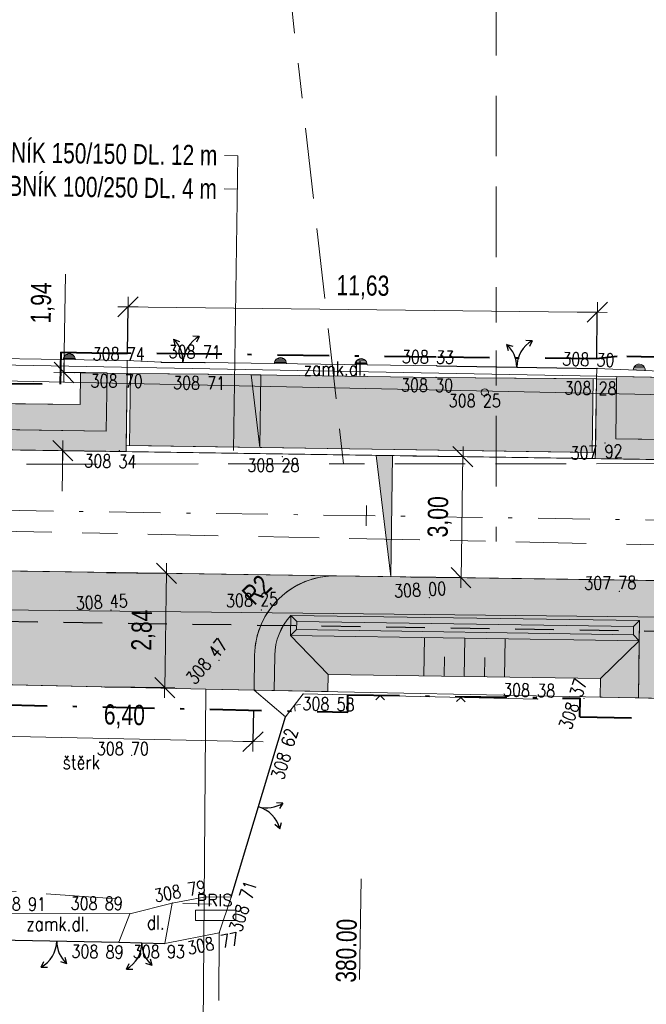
# Model space of a CAD drawing. Header units: metres. Extents: x -457068 to -456753, y -1111244 to -1111169.
# Tile 8 of 19: x -456969 to -456954, y -1111222 to -1111198. Entities that reach past the tile are written whole.
import ezdxf
from ezdxf.enums import TextEntityAlignment as Align

# ---------------------------------------------------------------- set-up
doc = ezdxf.new("R2010")
doc.units = ezdxf.units.M
doc.header["$MEASUREMENT"] = 0
for name, pattern in [('6.1622', [40, 3.5, -3, 7, -3, 3.5, 3.5, -3, 7, -3, 3.5]), ('6.2322', [40, 3.5, -3, 7, -4, 6, -3, 7, -3, 3.5]), ('6.6022', [39, 3.5, -3, 7, -6, -6, 7, -3, 3.5]), ('DGN Style 2', [6.398437, 3.839062, -2.559375]), ('DGN Style 4', [10.243898, 5.11875, -2.559375, 0.006398, -2.559375])]:
    doc.linetypes.add(name, pattern=pattern)
doc.layers.get('0').update_dxf_attribs({"lineweight": 13})
for name, color, linetype, lineweight in [('BARVY_KOMUNIKACE', 254, 'Continuous', 0), ('BARVY_KRAJNICE', 101, 'Continuous', 0), ('BARVY_OPRAVA STERK', 191, 'Continuous', 0), ('BARVY_OPRAVA_DLAZBA', 51, 'Continuous', 0), ('BARVY_VSAK', 9, 'Continuous', 0), ('BARVY_ZAREZ', 31, 'Continuous', 0), ('HRANICE', 7, 'Continuous', 13), ('Hranice parcel', 9, 'Continuous', 13), ('HRANICE STAVENISTE', 136, 'DGN Style 4', 40), ('HRANICE_VSTUP', 4, 'Continuous', 30), ('HRANY NAVRH', 1, 'Continuous', 13), ('HRANY_ZAREZ', 30, 'Continuous', 13), ('HRANY_ZELEN', 96, 'Continuous', 13), ('IS_CEZ_NN_NADZ', 1, 'Continuous', 0), ('IS_CEZ_NN_PODZ', 1, '6.6022', 0), ('IS_SMVAK_KANAL_SPL_TRASA', 32, '6.2322', 0), ('IS_SMVAK_VODA_TRASA', 5, '6.1622', 0), ('KOMUNIKACE', 7, 'Continuous', 13), ('KOMUNIKACE_CHODNIK', 7, 'Continuous', 13), ('KOTY', 1, 'Continuous', 13), ('KRAJNICE', 1, 'Continuous', 13), ('OSA', 1, 'DGN Style 4', 13), ('POLOMERY', 1, 'Continuous', 13), ('POPIS OBRUB', 1, 'Continuous', 13), ('SITE_ELEKTRIKA', 7, 'Continuous', 13), ('SITE_KANALIZACE', 7, 'Continuous', 13), ('SKLONOVNIK', 1, 'Continuous', 0), ('SKRYTE_BODY', 7, 'Continuous', 0), ('SRAFY ZAREZ', 30, 'Continuous', 13), ('STANIČENÍ', 1, 'Continuous', 13), ('TEXTY_KOMUNIKACE', 7, 'Continuous', 13), ('VSAKOVACI_RYHA_POTRUBI', 32, 'DGN Style 2', 30), ('VYSKY', 34, 'Continuous', 0)]:
    doc.layers.add(name, color=color, linetype=linetype, lineweight=lineweight)
doc.styles.add('ARIAL', font='arial.ttf')
doc.styles.add('ROMANS', font='romans.shx')
doc.styles.add('Style-Arial', font='arial.ttf')
doc.styles.add('Style-Times New Roman', font='times.ttf')
doc.dimstyles.new('1 500', dxfattribs={"dimtxt": 1, "dimasz": 1, "dimexe": 0, "dimexo": 1, "dimgap": 0.5, "dimtad": 1, "dimzin": 0, "dimtxsty": 'Style-Times New Roman', "dimblk": 'KONCOVA ZNACKA KOTY_1.0', "dimcen": 0, "dimazin": 3, "dimtfac": 1, "dimtdec": 0, "dimtofl": 0, "dimtmove": 0, "dimatfit": 1, "dimldrblk": 'KONCOVA ZNACKA KOTY_1.0', "dimfxl": 0, "dimtolj": 1, "dimtzin": 0, "dimarcsym": 0})

# ---------------------------------------------------------------- blocks, each defined once
blk = doc.blocks.new('SAK_PRIP')
at = {"color": 0, "linetype": 'ByBlock', "lineweight": -2}
blk.add_circle((0, 0), 0.35, dxfattribs=at)
blk = doc.blocks.new('PRIS')
at = {"color": 0, "linetype": 'ByBlock', "lineweight": -2}
for p, q in [((-2, 0.5), (2, 0.5)), ((-2, -0.5), (-2, 0.5)), ((2, 0.5), (2, -0.5)), ((-2, -0.5), (2, -0.5))]:
    blk.add_line(p, q, dxfattribs=at)
at = {"color": 0, "linetype": 'Continuous', "lineweight": -2, "style": 'ROMANS'}
blk.add_text('PRIS', height=1.2, dxfattribs=at).set_placement((-1.927049, 0.899734))
blk = doc.blocks.new('PLOTDRAT')
at = {"color": 0, "linetype": 'ByBlock', "lineweight": -2}
for q in [(0.424264, 0.424264), (0.424264, -0.424264)]:
    blk.add_line((0, 0), q, dxfattribs=at)
blk = doc.blocks.new('VJEZD')
at = {"color": 0, "linetype": 'ByBlock', "lineweight": -2}
for p, q in [((-1.014, 2.249), (-0.409, 2.057)), ((-1.014, 2.249), (-0.864, 1.632)), ((1.525, 2.613), (0.891, 2.619)), ((1.525, 2.613), (1.252, 2.04))]:
    blk.add_line(p, q, dxfattribs=at)
for centre, start, end in [((-3, 0), 0, 48.54925), ((3, 0), 119.44107, 180)]:
    blk.add_arc(centre, 3, start, end, dxfattribs=at)
blk = doc.blocks.new('PLOTKOVO')
at = {"color": 0, "linetype": 'ByBlock', "lineweight": -2}
for p, q in [((0.12, -0.588), (0.12, 0.588)), ((0.24, -0.55), (0.24, 0.55)), ((0.36, -0.48), (0.36, 0.48)), ((0.48, -0.36), (0.48, 0.36))]:
    blk.add_line(p, q, dxfattribs=at)
blk.add_arc((0, 0), 0.6, 270, 90, dxfattribs=at)
blk = doc.blocks.new('KONCOVA ZNACKA KOTY_1.0')
blk.add_line((0, 0), (-1, 0))
at = {"layer": 'KOTY'}
for p, q in [((-0.5, -0.5), (0.5, 0.5)), ((0, -0.5), (0, 0.5)), ((-0.5, 0), (0.5, 0))]:
    blk.add_line(p, q, dxfattribs=at)
blk = doc.blocks.new('*D56')
at = {"layer": 'Defpoints', "color": 0, "linetype": 'Continuous', "lineweight": 0}
for p in [(-456959.967, -1111208.832), (-456958.226, -1111208.858), (-456960.012, -1111211.832)]:
    blk.add_point(p, dxfattribs=at)
at = {"layer": 'KOTY', "color": 0, "linetype": 'ByBlock', "lineweight": -2}
for p, q in [((-456959.467, -1111208.84), (-456958.226, -1111208.858)), ((-456959.512, -1111211.839), (-456958.271, -1111211.858))]:
    blk.add_line(p, q, dxfattribs=at)
at = {"layer": 'KOTY', "color": 0, "linetype": 'Continuous'}
blk.add_line((-456958.263, -1111211.358), (-456958.234, -1111209.358), dxfattribs=at)
at = {"layer": 'KOTY', "color": 0, "linetype": 'Continuous', "xscale": 0.5, "yscale": 0.5, "zscale": 0.5}
for p, rotation in [((-456958.226, -1111208.858), 89.14704963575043), ((-456958.271, -1111211.858), 269.1470496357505)]:
    blk.add_blockref('KONCOVA ZNACKA KOTY_1.0', p, dxfattribs=dict(at, rotation=rotation))
at = {"layer": 'KOTY', "color": 7, "linetype": 'Continuous', "insert": (-456958.799, -1111210.35), "char_height": 0.5, "attachment_point": 5, "rotation": 89.147, "style": 'ARIAL'}
blk.add_mtext('\\A1;\\H1x;\\W0.75;3,00', dxfattribs=at)
blk = doc.blocks.new('*D58')
at = {"layer": 'Defpoints', "color": 0, "linetype": 'Continuous', "lineweight": 0}
for p in [(-456954.895, -1111205.278), (-456966.545, -1111206.796), (-456954.914, -1111206.93)]:
    blk.add_point(p, dxfattribs=at)
at = {"layer": 'KOTY', "color": 0, "linetype": 'ByBlock', "lineweight": -2}
for p, q in [((-456966.539, -1111206.296), (-456966.526, -1111205.144)), ((-456954.908, -1111206.43), (-456954.895, -1111205.278))]:
    blk.add_line(p, q, dxfattribs=at)
at = {"layer": 'KOTY', "color": 0, "linetype": 'Continuous'}
blk.add_line((-456966.026, -1111205.149), (-456955.395, -1111205.272), dxfattribs=at)
at = {"layer": 'KOTY', "color": 0, "linetype": 'Continuous', "xscale": 0.5, "yscale": 0.5, "zscale": 0.5}
for p, rotation in [((-456966.526, -1111205.144), 179.3399282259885), ((-456954.895, -1111205.278), 359.3399282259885)]:
    blk.add_blockref('KONCOVA ZNACKA KOTY_1.0', p, dxfattribs=dict(at, rotation=rotation))
at = {"layer": 'KOTY', "color": 7, "linetype": 'Continuous', "insert": (-456960.704, -1111204.66), "char_height": 0.5, "attachment_point": 5, "rotation": 359.3399, "style": 'ARIAL'}
blk.add_mtext('\\A1;\\H1x;\\W0.75;11,63', dxfattribs=at)
blk = doc.blocks.new('*D60')
at = {"layer": 'Defpoints', "color": 0, "linetype": 'Continuous', "lineweight": 0}
for p in [(-456966.545, -1111206.796), (-456968.143, -1111208.711), (-456966.574, -1111208.734)]:
    blk.add_point(p, dxfattribs=at)
at = {"layer": 'KOTY', "color": 0, "linetype": 'Continuous'}
for p, q in [((-456968.106, -1111206.273), (-456968.078, -1111204.336)), ((-456968.15, -1111209.211), (-456968.158, -1111209.711))]:
    blk.add_line(p, q, dxfattribs=at)
at = {"layer": 'KOTY', "color": 0, "linetype": 'ByBlock', "lineweight": -2}
for p, q in [((-456967.045, -1111206.789), (-456968.114, -1111206.773)), ((-456967.074, -1111208.727), (-456968.143, -1111208.711))]:
    blk.add_line(p, q, dxfattribs=at)
at = {"layer": 'KOTY', "color": 0, "linetype": 'Continuous', "xscale": 0.5, "yscale": 0.5, "zscale": 0.5}
for p, rotation in [((-456968.114, -1111206.773), 269.1470496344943), ((-456968.143, -1111208.711), 89.14704963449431)]:
    blk.add_blockref('KONCOVA ZNACKA KOTY_1.0', p, dxfattribs=dict(at, rotation=rotation))
at = {"layer": 'KOTY', "color": 7, "linetype": 'Continuous', "insert": (-456968.639, -1111205.046), "char_height": 0.5, "attachment_point": 5, "rotation": 89.147, "style": 'ARIAL'}
blk.add_mtext('\\A1;\\H1x;\\W0.75;1,94', dxfattribs=at)
blk = doc.blocks.new('*D62')
at = {"layer": 'Defpoints', "color": 0, "linetype": 'Continuous', "lineweight": 0}
for p in [(-456967.558, -1111211.72), (-456965.573, -1111211.749), (-456967.6, -1111214.555)]:
    blk.add_point(p, dxfattribs=at)
at = {"layer": 'KOTY', "color": 0, "linetype": 'ByBlock', "lineweight": -2}
for p, q in [((-456967.058, -1111211.727), (-456965.573, -1111211.749)), ((-456967.1, -1111214.562), (-456965.615, -1111214.585))]:
    blk.add_line(p, q, dxfattribs=at)
at = {"layer": 'KOTY', "color": 0, "linetype": 'Continuous'}
blk.add_line((-456965.608, -1111214.085), (-456965.581, -1111212.249), dxfattribs=at)
at = {"layer": 'KOTY', "color": 0, "linetype": 'Continuous', "xscale": 0.5, "yscale": 0.5, "zscale": 0.5}
for p, rotation in [((-456965.573, -1111211.749), 89.14704963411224), ((-456965.615, -1111214.585), 269.1470496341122)]:
    blk.add_blockref('KONCOVA ZNACKA KOTY_1.0', p, dxfattribs=dict(at, rotation=rotation))
at = {"layer": 'KOTY', "color": 7, "linetype": 'Continuous', "insert": (-456966.145, -1111213.159), "char_height": 0.5, "attachment_point": 5, "rotation": 89.147, "style": 'ARIAL'}
blk.add_mtext('\\A1;\\H1x;\\W0.75;2,84', dxfattribs=at)
blk = doc.blocks.new('*D64')
at = {"layer": 'Defpoints', "color": 0, "linetype": 'Continuous', "lineweight": 0}
for p in [(-456969.801, -1111214.507), (-456963.401, -1111214.645), (-456963.429, -1111215.922)]:
    blk.add_point(p, dxfattribs=at)
at = {"layer": 'KOTY', "color": 0, "linetype": 'ByBlock', "lineweight": -2}
for p, q in [((-456969.812, -1111215.007), (-456969.829, -1111215.785)), ((-456963.412, -1111215.145), (-456963.429, -1111215.922))]:
    blk.add_line(p, q, dxfattribs=at)
at = {"layer": 'KOTY', "color": 0, "linetype": 'Continuous'}
blk.add_line((-456969.329, -1111215.796), (-456963.929, -1111215.912), dxfattribs=at)
at = {"layer": 'KOTY', "color": 0, "linetype": 'Continuous', "xscale": 0.5, "yscale": 0.5, "zscale": 0.5}
for p, rotation in [((-456969.829, -1111215.785), 178.7705959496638), ((-456963.429, -1111215.922), 358.7705959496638)]:
    blk.add_blockref('KONCOVA ZNACKA KOTY_1.0', p, dxfattribs=dict(at, rotation=rotation))
at = {"layer": 'KOTY', "color": 7, "linetype": 'Continuous', "insert": (-456966.617, -1111215.303), "char_height": 0.5, "attachment_point": 5, "rotation": 358.7706, "style": 'ARIAL'}
blk.add_mtext('\\A1;\\H1x;\\W0.75;6,40', dxfattribs=at)

msp = doc.modelspace()

# ---------------------------------------------------------------- hatches: boundary and pattern name
at = {"layer": 'BARVY_KRAJNICE', "ltscale": 0.25}
for points in [[(-456966.574, -1111208.734), (-457005.317, -1111208.157), (-457005.315, -1111208.007), (-457005.283, -1111205.894), (-457004.783, -1111205.904), (-457004.81, -1111207.665), (-456967.066, -1111208.227), (-456967.045, -1111206.789), (-456966.545, -1111206.796), (-456966.572, -1111208.584)], [(-456944.457, -1111207.253), (-456944.373, -1111207.066), (-456944.916, -1111207.055, -0.298325), (-456947.23, -1111208.522), (-456954.436, -1111208.415), (-456954.414, -1111206.937), (-456954.914, -1111206.93), (-456954.941, -1111208.757), (-456954.943, -1111208.907), (-456947.237, -1111209.022), (-456947.237, -1111209.022, 0.299169)], [(-456947.23, -1111208.522, 0.298325), (-456944.916, -1111207.055), (-456954.413, -1111206.873), (-456954.414, -1111206.937), (-456954.436, -1111208.415)], [(-456961.359, -1111211.812, 0.414214), (-456963.389, -1111213.782), (-456963.401, -1111214.645), (-456962.902, -1111214.655), (-456962.889, -1111213.789, -0.184483), (-456962.492, -1111212.795), (-456953.845, -1111212.924), (-456953.852, -1111213.424), (-456953.873, -1111214.841), (-456953.373, -1111214.851), (-456953.33, -1111211.931)]]:
    msp.add_hatch(color=256, dxfattribs=at).paths.add_polyline_path(points)
at = {"layer": 'BARVY_KRAJNICE', "ltscale": 0.25, "extrusion": (0, 0, -1)}
msp.add_hatch(color=256, dxfattribs=at).paths.add_polyline_path([(456967.066, -1111208.227), (456967.045, -1111206.789), (456967.702, -1111206.779), (456967.714, -1111207.563), (456980.574, -1111207.433), (457004.281, -1111207.15), (457004.262, -1111205.914), (457004.783, -1111205.904), (457004.81, -1111207.665)])
at = {"layer": 'BARVY_OPRAVA STERK', "ltscale": 0.25}
msp.add_hatch(color=256, dxfattribs=at).paths.add_polyline_path([(-456969.789, -1111213.687), (-456969.801, -1111214.507), (-456964.6, -1111214.62), (-456963.401, -1111214.645), (-456963.389, -1111213.782, -0.414214), (-456961.359, -1111211.812), (-456971.759, -1111211.657, -0.414214)])
at = {"layer": 'BARVY_OPRAVA_DLAZBA', "ltscale": 0.25}
msp.add_hatch(color=256, dxfattribs=at).paths.add_polyline_path([(-456955.021, -1111208.756), (-456966.492, -1111208.585), (-456966.465, -1111206.797), (-456964.535, -1111206.815), (-456958.892, -1111206.895), (-456954.994, -1111206.929)])
at = {"layer": 'BARVY_VSAK', "ltscale": 0.25}
for points in [[(-456962.499, -1111213.295), (-456962.492, -1111212.795), (-456962.344, -1111212.947), (-456962.347, -1111213.147)], [(-456953.997, -1111213.072), (-456962.344, -1111212.947), (-456962.492, -1111212.795), (-456953.845, -1111212.924)], [(-456954, -1111213.272), (-456962.347, -1111213.147), (-456962.344, -1111212.947), (-456953.997, -1111213.072)], [(-456953.852, -1111213.424), (-456954, -1111213.272), (-456953.997, -1111213.072), (-456953.845, -1111212.924)], [(-456953.852, -1111213.424), (-456962.499, -1111213.295), (-456962.347, -1111213.147), (-456954, -1111213.272)]]:
    msp.add_hatch(color=256, dxfattribs=at).paths.add_polyline_path(points)
at = {"layer": 'BARVY_ZAREZ', "ltscale": 0.25}
for points in [[(-456962.492, -1111212.795, 0.184483), (-456962.889, -1111213.789), (-456962.902, -1111214.655), (-456961.573, -1111214.682), (-456961.567, -1111214.256), (-456962.499, -1111213.295)], [(-456954.813, -1111214.356), (-456961.567, -1111214.256), (-456962.499, -1111213.295), (-456953.852, -1111213.424)], [(-456953.873, -1111214.841), (-456954.82, -1111214.821), (-456954.813, -1111214.356), (-456953.852, -1111213.424)]]:
    msp.add_hatch(color=256, dxfattribs=at).paths.add_polyline_path(points)
at = {"layer": 'SKLONOVNIK', "ltscale": 0.25}
for points in [[(-456963.263, -1111208.633), (-456963.474, -1111206.83), (-456963.236, -1111206.833)], [(-456960.377, -1111208.827), (-456960.012, -1111211.832), (-456959.967, -1111208.832, 0.001009)]]:
    msp.add_hatch(color=256, dxfattribs=at).paths.add_polyline_path(points)

# ---------------------------------------------------------------- linework, layer by layer
at = {"layer": 'BARVY_KOMUNIKACE', "ltscale": 0.25, "flags": 128}
for points in [[(-456947.237, -1111209.022), (-456954.943, -1111208.907), (-456966.574, -1111208.734), (-457005.317, -1111208.157), (-457011.093, -1111208.071), (-457046.085, -1111207.55)], [(-457027.183, -1111210.832), (-457017.942, -1111210.97), (-456985.422, -1111211.454), (-456979.561, -1111211.541), (-456971.759, -1111211.657), (-456961.359, -1111211.812), (-456953.33, -1111211.931)]]:
    msp.add_lwpolyline(points, dxfattribs=at)
at = {"layer": 'BARVY_KRAJNICE', "ltscale": 0.25, "flags": 128}
for points in [[(-457005.317, -1111208.157), (-456966.574, -1111208.734), (-456966.572, -1111208.584), (-456966.545, -1111206.796), (-456967.045, -1111206.789), (-456967.066, -1111208.227), (-457004.81, -1111207.665), (-457004.783, -1111205.904), (-457005.283, -1111205.894), (-457005.315, -1111208.007)], [(-456967.702, -1111206.779), (-456967.714, -1111207.563), (-456980.574, -1111207.433), (-457004.281, -1111207.15), (-457004.262, -1111205.914), (-457004.783, -1111205.904), (-457004.81, -1111207.665), (-456967.066, -1111208.227), (-456967.045, -1111206.789)]]:
    msp.add_lwpolyline(points, close=True, dxfattribs=at)
for points in [[(-456944.457, -1111207.253), (-456944.373, -1111207.066), (-456944.916, -1111207.055, -0.298325), (-456947.23, -1111208.522), (-456954.436, -1111208.415), (-456954.414, -1111206.937), (-456954.914, -1111206.93), (-456954.941, -1111208.757), (-456954.943, -1111208.907), (-456947.237, -1111209.022), (-456947.237, -1111209.022, 0.299169)], [(-456947.23, -1111208.522, 0.298325), (-456944.916, -1111207.055), (-456954.413, -1111206.873), (-456954.414, -1111206.937), (-456954.436, -1111208.415)], [(-456961.359, -1111211.812, 0.414214), (-456963.389, -1111213.782), (-456963.401, -1111214.645), (-456962.902, -1111214.655), (-456962.889, -1111213.789, -0.184483), (-456962.492, -1111212.795), (-456953.845, -1111212.924), (-456953.852, -1111213.424), (-456953.873, -1111214.841), (-456953.373, -1111214.851), (-456953.33, -1111211.931)]]:
    msp.add_lwpolyline(points, format="xyb", close=True, dxfattribs=at)
at = {"layer": 'BARVY_OPRAVA STERK', "ltscale": 0.25, "flags": 128}
msp.add_lwpolyline([(-456969.789, -1111213.687), (-456969.801, -1111214.507), (-456964.6, -1111214.62), (-456963.401, -1111214.645), (-456963.389, -1111213.782, -0.414214), (-456961.359, -1111211.812), (-456971.759, -1111211.657, -0.414214)], format="xyb", close=True, dxfattribs=at)
at = {"layer": 'BARVY_OPRAVA_DLAZBA', "ltscale": 0.25, "flags": 128}
msp.add_lwpolyline([(-456955.021, -1111208.756), (-456954.994, -1111206.929), (-456958.892, -1111206.895), (-456964.535, -1111206.815), (-456966.465, -1111206.797), (-456966.492, -1111208.585)], close=True, dxfattribs=at)
at = {"layer": 'BARVY_VSAK', "ltscale": 0.25, "flags": 128}
for points in [[(-456962.492, -1111212.795), (-456962.499, -1111213.295), (-456962.347, -1111213.147), (-456962.344, -1111212.947)], [(-456953.845, -1111212.924), (-456962.492, -1111212.795), (-456962.344, -1111212.947), (-456953.997, -1111213.072)], [(-456953.997, -1111213.072), (-456962.344, -1111212.947), (-456962.347, -1111213.147), (-456954, -1111213.272)], [(-456953.852, -1111213.424), (-456953.845, -1111212.924), (-456953.997, -1111213.072), (-456954, -1111213.272)], [(-456954, -1111213.272), (-456962.347, -1111213.147), (-456962.499, -1111213.295), (-456953.852, -1111213.424)]]:
    msp.add_lwpolyline(points, close=True, dxfattribs=at)
at = {"layer": 'BARVY_ZAREZ', "ltscale": 0.25, "flags": 128}
msp.add_lwpolyline([(-456962.492, -1111212.795, 0.184483), (-456962.889, -1111213.789), (-456962.902, -1111214.655), (-456961.573, -1111214.682), (-456961.567, -1111214.256), (-456962.499, -1111213.295)], format="xyb", close=True, dxfattribs=at)
for points in [[(-456953.852, -1111213.424), (-456962.499, -1111213.295), (-456961.567, -1111214.256), (-456954.813, -1111214.356)], [(-456953.873, -1111214.841), (-456953.852, -1111213.424), (-456954.813, -1111214.356), (-456954.82, -1111214.821)]]:
    msp.add_lwpolyline(points, close=True, dxfattribs=at)
at = {"layer": 'HRANICE', "ltscale": 0.25}
for p, q in [((-456971.422, -1111206.401), (-456966.544, -1111206.475)), ((-456966.544, -1111206.475), (-456965.706, -1111206.512)), ((-456964.621, -1111206.527), (-456958.875, -1111206.603)), ((-456954.902, -1111206.67), (-456952.806, -1111206.757)), ((-456962.623, -1111215.306), (-456962.181, -1111214.74)), ((-456962.181, -1111214.74), (-456956.369, -1111214.869)), ((-456964.266, -1111220.664), (-456963.968, -1111219.777)), ((-456965.616, -1111220.927), (-456964.266, -1111220.664)), ((-456964.266, -1111220.664), (-456964.273, -1111222.343))]:
    msp.add_line(p, q, dxfattribs=at)
at = {"layer": 'Hranice parcel', "ltscale": 0.25}
for p, q in [((-456995.18, -1111206.09), (-456945.18, -1111207.05)), ((-457066.365, -1111211.57), (-456837.84, -1111214.13)), ((-456970.6, -1111214.49), (-456964.6, -1111214.62)), ((-456964.6, -1111214.62), (-456964.813, -1111242.314)), ((-456964.6, -1111214.62), (-456929.59, -1111215.34))]:
    msp.add_line(p, q, dxfattribs=at)
at = {"layer": 'HRANICE STAVENISTE', "ltscale": 0.25}
for p, q in [((-456968.194, -1111206.271), (-456968.206, -1111207.058)), ((-456968.194, -1111206.271), (-456967.038, -1111206.289)), ((-456967.038, -1111206.289), (-456966.538, -1111206.296)), ((-456964.53, -1111206.315), (-456966.54, -1111206.296)), ((-456958.885, -1111206.395), (-456964.528, -1111206.315)), ((-456954.91, -1111206.43), (-456958.888, -1111206.395)), ((-456954.403, -1111206.373), (-456954.91, -1111206.43)), ((-456944.907, -1111206.555), (-456954.403, -1111206.373)), ((-456980.569, -1111206.933), (-456968.206, -1111207.058)), ((-456961.081, -1111215.196), (-456961.074, -1111214.763)), ((-456961.074, -1111214.763), (-456955.32, -1111214.849)), ((-456969.812, -1111215.007), (-456961.081, -1111215.196)), ((-456955.327, -1111215.311), (-456955.32, -1111214.849)), ((-456955.327, -1111215.311), (-456944.09, -1111215.542))]:
    msp.add_line(p, q, dxfattribs=at)
at = {"layer": 'HRANICE_VSTUP', "ltscale": 0.25}
for p, q in [((-456965.706, -1111206.512), (-456964.621, -1111206.527)), ((-456958.875, -1111206.603), (-456954.902, -1111206.67)), ((-456963.968, -1111219.777), (-456962.623, -1111215.306)), ((-456969.83, -1111220.839), (-456966.756, -1111220.896)), ((-456966.756, -1111220.896), (-456965.616, -1111220.927))]:
    msp.add_line(p, q, dxfattribs=at)
at = {"layer": 'HRANY NAVRH', "ltscale": 0.25}
for p, q in [((-456966.545, -1111206.796), (-456966.574, -1111208.734)), ((-456964.535, -1111206.815), (-456966.545, -1111206.796)), ((-456966.465, -1111206.797), (-456966.492, -1111208.585)), ((-456958.892, -1111206.895), (-456964.535, -1111206.815)), ((-456954.914, -1111206.93), (-456958.892, -1111206.895)), ((-456954.994, -1111206.929), (-456955.021, -1111208.756)), ((-456954.914, -1111206.93), (-456954.943, -1111208.907)), ((-457051.971, -1111207.463), (-456850.594, -1111210.461)), ((-456966.572, -1111208.584), (-456954.941, -1111208.757)), ((-457046.628, -1111210.542), (-456850.638, -1111213.46)), ((-456963.401, -1111214.645), (-456963.389, -1111213.782)), ((-456969.801, -1111214.507), (-456964.6, -1111214.62)), ((-456964.6, -1111214.62), (-456963.401, -1111214.645))]:
    msp.add_line(p, q, dxfattribs=at)
at = {"layer": 'HRANY NAVRH', "ltscale": 0.25, "extrusion": (0, 0, -1)}
msp.add_arc((456961.389, -1111213.812), 2, 0.853, 90.853, dxfattribs=at)
at = {"layer": 'HRANY_ZAREZ', "ltscale": 0.25}
for p, q in [((-456961.567, -1111214.256), (-456962.499, -1111213.295)), ((-456954.813, -1111214.356), (-456953.852, -1111213.424)), ((-456961.573, -1111214.682), (-456961.567, -1111214.256)), ((-456961.567, -1111214.256), (-456954.813, -1111214.356)), ((-456954.82, -1111214.821), (-456954.813, -1111214.356)), ((-456961.573, -1111214.682), (-456962.902, -1111214.655)), ((-456954.82, -1111214.821), (-456953.873, -1111214.841))]:
    msp.add_line(p, q, dxfattribs=at)
at = {"layer": 'HRANY_ZELEN', "ltscale": 0.25}
for p, q in [((-456967.702, -1111206.779), (-456967.714, -1111207.563)), ((-456967.702, -1111206.779), (-456967.045, -1111206.789)), ((-456954.413, -1111206.873), (-456954.414, -1111206.937)), ((-456944.916, -1111207.055), (-456954.413, -1111206.873)), ((-456980.574, -1111207.433), (-456967.714, -1111207.563))]:
    msp.add_line(p, q, dxfattribs=at)
at = {"layer": 'IS_CEZ_NN_NADZ', "ltscale": 0.25}
msp.add_lwpolyline([(-456947.682, -1111207.441), (-456983.405, -1111206.686)], dxfattribs=at)
at = {"layer": 'IS_CEZ_NN_PODZ', "ltscale": 0.25}
msp.add_lwpolyline([(-456970.173, -1111219.58), (-456965.167, -1111219.934), (-456964.458, -1111219.954)], dxfattribs=at)
at = {"layer": 'IS_SMVAK_KANAL_SPL_TRASA', "ltscale": 0.25}
for p, q in [((-456957.403, -1111195.535), (-456957.402, -1111206.223)), ((-456957.402, -1111206.223), (-456957.401, -1111210.963)), ((-456985.91, -1111210.36), (-456936.28, -1111211.41))]:
    msp.add_line(p, q, dxfattribs=at)
at = {"layer": 'IS_SMVAK_VODA_TRASA', "ltscale": 0.25}
msp.add_line((-456961.188, -1111209.037), (-456962.996, -1111193.049), dxfattribs=at)
msp.add_lwpolyline([(-456950.664, -1111209.056), (-456951.54, -1111209.03), (-456994.26, -1111209.06), (-457021.48, -1111207.69), (-457051.51, -1111207.08), (-457066.365, -1111206.784)], dxfattribs=at)
at = {"layer": 'KOMUNIKACE', "ltscale": 0.25}
for p, q in [((-456963.401, -1111214.645), (-456962.623, -1111215.306)), ((-456965.429, -1111219.929), (-456964.6, -1111219.774)), ((-456964.6, -1111219.774), (-456963.968, -1111219.777)), ((-456966.478, -1111220.193), (-456965.429, -1111219.929)), ((-456969.839, -1111220.173), (-456966.478, -1111220.193)), ((-456966.756, -1111220.896), (-456966.478, -1111220.193))]:
    msp.add_line(p, q, dxfattribs=at)
msp.add_point((-456966.435, -1111216.26), dxfattribs=at)
at = {"layer": 'KOMUNIKACE_CHODNIK', "ltscale": 0.25}
for p, q in [((-456966.545, -1111206.796), (-456966.544, -1111206.475)), ((-456954.914, -1111206.93), (-456954.902, -1111206.67)), ((-456966.545, -1111206.796), (-456964.535, -1111206.815)), ((-456964.535, -1111206.815), (-456958.892, -1111206.895)), ((-456958.892, -1111206.895), (-456954.914, -1111206.93)), ((-456965.616, -1111220.927), (-456965.429, -1111219.929))]:
    msp.add_line(p, q, dxfattribs=at)
at = {"layer": 'KRAJNICE', "ltscale": 0.25}
for p, q in [((-456967.045, -1111206.789), (-456967.066, -1111208.227)), ((-456967.045, -1111206.789), (-456966.545, -1111206.796)), ((-456954.414, -1111206.937), (-456954.914, -1111206.93)), ((-456954.414, -1111206.937), (-456954.436, -1111208.415)), ((-457004.81, -1111207.665), (-456967.066, -1111208.227)), ((-456954.436, -1111208.415), (-456947.23, -1111208.522)), ((-456962.492, -1111212.795), (-456962.499, -1111213.295)), ((-456962.492, -1111212.795), (-456953.845, -1111212.924)), ((-456953.873, -1111214.841), (-456953.845, -1111212.924)), ((-456962.499, -1111213.295), (-456953.852, -1111213.424)), ((-456962.902, -1111214.655), (-456962.889, -1111213.789)), ((-456962.902, -1111214.655), (-456963.401, -1111214.645)), ((-456953.873, -1111214.841), (-456953.373, -1111214.851))]:
    msp.add_line(p, q, dxfattribs=at)
at = {"layer": 'KRAJNICE', "lineweight": 0, "ltscale": 0.25}
for p, q in [((-456962.344, -1111212.947), (-456962.492, -1111212.795)), ((-456962.344, -1111212.947), (-456962.347, -1111213.147)), ((-456962.344, -1111212.947), (-456953.997, -1111213.072)), ((-456954, -1111213.272), (-456953.997, -1111213.072)), ((-456953.997, -1111213.072), (-456953.845, -1111212.924)), ((-456962.347, -1111213.147), (-456962.499, -1111213.295)), ((-456962.347, -1111213.147), (-456954, -1111213.272)), ((-456954, -1111213.272), (-456953.852, -1111213.424))]:
    msp.add_line(p, q, dxfattribs=at)
at = {"layer": 'KRAJNICE', "ltscale": 0.25, "extrusion": (0, 0, -1)}
msp.add_arc((456961.389, -1111213.812), 1.5, 0.853, 42.6633, dxfattribs=at)
at = {"layer": 'OSA', "ltscale": 0.25}
msp.add_line((-457057.406, -1111208.882), (-456850.616, -1111211.961), dxfattribs=at)
at = {"layer": 'POPIS OBRUB'}
for p, q in [((-456964.134, -1111201.391), (-456963.802, -1111201.396)), ((-456963.802, -1111201.396), (-456963.911, -1111208.706)), ((-456964.146, -1111202.221), (-456963.814, -1111202.226))]:
    msp.add_line(p, q, dxfattribs=at)
at = {"layer": 'SKLONOVNIK', "ltscale": 0.25, "flags": 128}
msp.add_lwpolyline([(-456963.263, -1111208.633), (-456963.236, -1111206.833), (-456963.474, -1111206.83)], close=True, dxfattribs=at)
msp.add_lwpolyline([(-456960.377, -1111208.827), (-456960.012, -1111211.832), (-456959.967, -1111208.832, 0.001009)], format="xyb", close=True, dxfattribs=at)
at = {"layer": 'SKRYTE_BODY', "ltscale": 0.25}
for p in [(-456966.544, -1111206.475), (-456966.544, -1111206.475), (-456965.706, -1111206.512), (-456964.621, -1111206.527), (-456958.875, -1111206.603), (-456954.902, -1111206.67), (-456954.902, -1111206.67), (-456966.545, -1111206.796), (-456966.545, -1111206.796), (-456966.545, -1111206.796), (-456964.535, -1111206.815), (-456958.892, -1111206.895), (-456954.914, -1111206.93), (-456954.914, -1111206.93), (-456954.914, -1111206.93), (-456954.703, -1111208.523), (-456954.703, -1111208.523), (-456966.744, -1111208.713), (-456966.744, -1111208.713), (-456962.704, -1111208.858), (-456954.349, -1111212.198), (-456954.349, -1111212.198), (-456954.349, -1111212.198), (-456959.058, -1111212.358), (-456966.95, -1111212.661), (-456963.224, -1111212.664), (-456963.224, -1111212.664), (-456964.272, -1111213.905), (-456964.272, -1111213.905), (-456962.181, -1111214.74), (-456962.181, -1111214.74), (-456956.369, -1111214.869), (-456955.225, -1111214.847), (-456962.623, -1111215.306), (-456962.623, -1111215.306), (-456962.623, -1111215.306), (-456964.6, -1111219.774), (-456964.6, -1111219.774), (-456963.968, -1111219.777), (-456963.968, -1111219.777), (-456965.429, -1111219.929), (-456965.429, -1111219.929), (-456966.478, -1111220.193), (-456966.478, -1111220.193), (-456964.266, -1111220.664), (-456966.756, -1111220.896), (-456966.756, -1111220.896), (-456965.616, -1111220.927), (-456965.616, -1111220.927)]:
    msp.add_point(p, dxfattribs=at)
at = {"layer": 'SRAFY ZAREZ', "ltscale": 0.25}
for p, q in [((-456959.19, -1111214.291), (-456959.176, -1111213.345)), ((-456958.19, -1111214.306), (-456958.176, -1111213.36)), ((-456957.19, -1111214.321), (-456957.176, -1111213.374)), ((-456958.69, -1111214.299), (-456958.683, -1111213.825)), ((-456957.69, -1111214.314), (-456957.683, -1111213.84))]:
    msp.add_line(p, q, dxfattribs=at)
at = {"layer": 'STANIČENÍ', "flags": 128}
for points in [[(-456960.619, -1111210.573), (-456960.611, -1111210.073)], [(-456960.786, -1111221.822), (-456960.749, -1111219.322)]]:
    msp.add_lwpolyline(points, dxfattribs=at)
at = {"layer": 'VSAKOVACI_RYHA_POTRUBI', "ltscale": 0.25}
msp.add_line((-457046.497, -1111211.795), (-456850.657, -1111214.71), dxfattribs=at)

# ---------------------------------------------------------------- block references
at = {"layer": 'HRANICE', "ltscale": 0.25, "xscale": 0.25, "yscale": 0.25, "zscale": 0.25}
for name, p, rotation in [('PLOTKOVO', (-456967.983, -1111206.453), 89.13088099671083), ('PLOTKOVO', (-456962.748, -1111206.552), 89.24221626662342), ('PLOTKOVO', (-456960.748, -1111206.578), 89.24221626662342), ('PLOTKOVO', (-456953.854, -1111206.714), 87.6231521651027), ('PLOTDRAT', (-456960.275, -1111214.782), 268.7285027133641), ('PLOTDRAT', (-456962.402, -1111215.023), 322.0130560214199), ('PLOTDRAT', (-456958.275, -1111214.827), 268.7285027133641)]:
    msp.add_blockref(name, p, dxfattribs=dict(at, rotation=rotation))
at = {"layer": 'HRANICE_VSTUP', "ltscale": 0.25, "xscale": 0.25, "yscale": 0.25, "zscale": 0.25}
for p, rotation in [((-456965.164, -1111206.519), 357.886080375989), ((-456956.889, -1111206.637), 359.9575543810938), ((-456963.295, -1111217.542), 254.5558252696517), ((-456968.293, -1111220.867), 179.417423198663), ((-456966.186, -1111220.911), 180.2069868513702)]:
    msp.add_blockref('VJEZD', p, dxfattribs=dict(at, rotation=rotation))
at = {"layer": 'SITE_ELEKTRIKA', "ltscale": 0.25, "xscale": 0.25, "yscale": 0.25, "zscale": 0.25}
msp.add_blockref('PRIS', (-456964.353, -1111220.231), dxfattribs=at)
at = {"layer": 'SITE_KANALIZACE', "ltscale": 0.25, "xscale": 0.25, "yscale": 0.25, "zscale": 0.25}
msp.add_blockref('SAK_PRIP', (-456957.682, -1111207.264), dxfattribs=at)

# ---------------------------------------------------------------- texts
at = {"layer": 'POLOMERY', "linetype": 'Continuous', "style": 'Style-Arial', "width": 0.74}
msp.add_text('R2', height=0.5, rotation=44.147, dxfattribs=at).set_placement((-456963.572, -1111212.389), align=Align.MIDDLE_LEFT)
at = {"layer": 'POPIS OBRUB', "style": 'Style-Arial', "width": 0.74}
for s, p in [('BETONOVÝ NÁJEZDOVÝ OBRUBNÍK 150/150 DL. 12 m', (-456964.312, -1111201.389)), ('BETONOVÝ OBRUBNÍK 100/250 DL. 4 m', (-456964.324, -1111202.218))]:
    msp.add_text(s, height=0.5, rotation=359.147, dxfattribs=at).set_placement(p, align=Align.MIDDLE_RIGHT)
at = {"layer": 'STANIČENÍ', "lineweight": 0, "insert": (-456960.847, -1111220.321), "char_height": 0.5, "attachment_point": 9, "rotation": 89.147, "line_spacing_factor": 1.8, "style": 'Style-Arial'}
msp.add_mtext('\\H1x;\\W0.74;380.00', dxfattribs=at)
at = {"layer": 'TEXTY_KOMUNIKACE', "style": 'ROMANS', "width": 0.8}
for s, p in [('zamk.dl.', (-456961.391, -1111206.848)), ('štěrk', (-456967.686, -1111216.61)), ('dl.', (-456965.838, -1111220.585))]:
    msp.add_text(s, height=0.35, dxfattribs=at).set_placement(p, align=Align.CENTER)
msp.add_text('zamk.dl.', height=0.35, rotation=359.6591, dxfattribs=at).set_placement((-456968.265, -1111220.618), align=Align.CENTER)
at = {"layer": 'VYSKY', "style": 'ROMANS', "width": 0.8}
for s, p in [('308 74 ', (-456966.668, -1111206.475)), ('308 25 ', (-456957.842, -1111207.633)), ('308 70 ', (-456966.565, -1111216.26)), ('308 93 ', (-456965.673, -1111221.293))]:
    msp.add_text(s, height=0.325, dxfattribs=at).set_placement(p, align=Align.CENTER)
for s, rotation, p in [('308 71 ', 359.2251, (-456964.787, -1111206.425)), ('308 33 ', 359.138, (-456959.004, -1111206.551)), ('308 30 ', 358.3285, (-456955.03, -1111206.616)), ('308 70 ', 359.4584, (-456966.721, -1111207.146)), ('308 71 ', 359.3231, (-456964.676, -1111207.194)), ('308 30 ', 359.3418, (-456959.026, -1111207.253)), ('308 28 ', 359.4959, (-456954.974, -1111207.325)), ('307 92 ', 2.5416, (-456954.816, -1111208.903)), ('308 34 ', 358.9209, (-456966.876, -1111209.136)), ('308 28 ', 0.171, (-456962.833, -1111209.233)), ('307 78 ', 0.8322, (-456954.48, -1111212.15)), ('308 00 ', 3.0735, (-456959.19, -1111212.315)), ('308 45 ', 2.9241, (-456967.082, -1111212.618)), ('308 25 ', 2.0774, (-456963.358, -1111212.569)), ('308 47 ', 49.8196, (-456964.394, -1111213.972)), ('308 38 ', 358.7285, (-456956.498, -1111214.816)), ('308 37 ', 71.7014, (-456955.313, -1111214.955)), ('308 58 ', 358.7285, (-456961.471, -1111215.158)), ('308 62 ', 73.2573, (-456962.463, -1111216.189)), ('308 79 ', 10.5904, (-456965.123, -1111219.774)), ('308 71 ', 72.3434, (-456963.494, -1111219.967)), ('308 91 ', 359.6591, (-456969.118, -1111220.114)), ('308 89 ', 359.6591, (-456967.214, -1111220.098)), ('308 77 ', 11.024, (-456964.302, -1111221.068)), ('308 89 ', 358.9377, (-456967.197, -1111221.298))]:
    msp.add_text(s, height=0.325, rotation=rotation, dxfattribs=at).set_placement(p, align=Align.CENTER)

# ---------------------------------------------------------------- dimensions: what is measured, and where the dimension line sits
at = {"layer": 'KOTY', "linetype": 'Continuous'}
dim = msp.add_linear_dim(base=(-456968.143, -1111208.711), p1=(-456966.545, -1111206.796), p2=(-456966.574, -1111208.734), angle=269.147, text='\\H1x;\\W0.75;<>', dimstyle='1 500', override={"dimscale": 0, "dimtxt": 0.5, "dimasz": 0.5, "dimexo": 0.5, "dimgap": 0.25, "dimtxsty": 'ARIAL', "dimclrt": 7, "dimtdec": 2, "dimlwd": 65535}, dxfattribs=at)
dim.commit()
dim.dimension.update_dxf_attribs({"geometry": '*D60', "text_midpoint": (-456968.088, -1111205.054), "dimtype": 160})
for base, p1, p2, angle, picture, middle in [((-456954.895, -1111205.278), (-456966.545, -1111206.796), (-456954.914, -1111206.93), 359.3399, '*D58', (-456960.704, -1111204.66)), ((-456958.226, -1111208.858), (-456960.012, -1111211.832), (-456959.967, -1111208.832), 89.147, '*D56', (-456958.799, -1111210.35)), ((-456965.573, -1111211.749), (-456967.6, -1111214.555), (-456967.558, -1111211.72), 89.147, '*D62', (-456966.145, -1111213.159)), ((-456963.429, -1111215.922), (-456969.801, -1111214.507), (-456963.401, -1111214.645), 358.7706, '*D64', (-456966.617, -1111215.303))]:
    dim = msp.add_linear_dim(base=base, p1=p1, p2=p2, angle=angle, text='\\H1x;\\W0.75;<>', dimstyle='1 500', override={"dimscale": 0, "dimtxt": 0.5, "dimasz": 0.5, "dimexo": 0.5, "dimgap": 0.25, "dimtxsty": 'ARIAL', "dimclrt": 7, "dimtdec": 2, "dimlwd": 65535}, dxfattribs=at)
    dim.commit()
    dim.dimension.update_dxf_attribs({"geometry": picture, "text_midpoint": middle})

doc.saveas('drawing.dxf')
